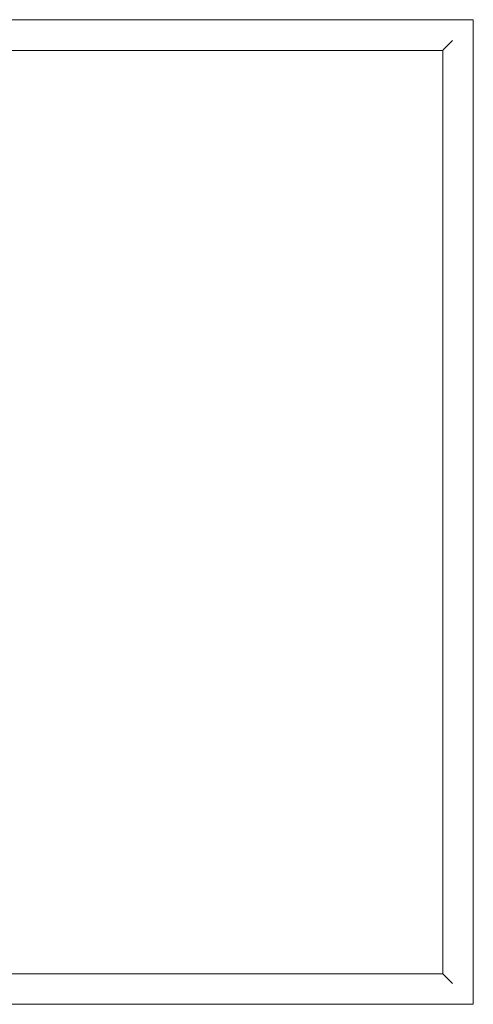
# Model space of a CAD drawing. Header units: millimetres. Extents: x -281 to 121694, y -16481 to 65128.
# Tile 23 of 256: x 14874 to 15289, y 14755 to 15655. Entities that reach past the tile are written whole.
import ezdxf

# ---------------------------------------------------------------- set-up
doc = ezdxf.new("R2010")
doc.units = ezdxf.units.MM
doc.layers.add('A--L$01A__Algemeen', color=7, linetype='Continuous', lineweight=5)
doc.layers.add('A--L82__LosseGebruikersInvent', color=1, linetype='Continuous', lineweight=5)

# ---------------------------------------------------------------- blocks, each defined once
blk = doc.blocks.new('NLRS_82_FU_UN_spoekbak_gen_kad - spoelbak dxbxh 900x1200x957-V356-L_80_ 15')
at = {"layer": 'A--L$01A__Algemeen'}
for p, q in [((-600, 322.68), (-600, -577.32)), ((600, 322.68), (-600, 322.68)), ((-579.27, 301.94), (-573.73, 296.41)), ((572, 294.68), (-572, 294.68)), ((-572, 294.68), (-572, -549.32)), ((-572, 294.68), (-572, -549.32)), ((-572, 294.68), (0, 294.68)), ((-579.27, -556.59), (-573.73, -551.06)), ((-572, -549.32), (572, -549.32)), ((0, -549.32), (-572, -549.32)), ((-600, -577.32), (600, -577.32))]:
    blk.add_line(p, q, dxfattribs=at)
for points in [[(-581.04, 303.71), (-580.81, 303.49), (-580.38, 303.06), (-579.77, 302.45), (-579.43, 302.1), (-579.27, 301.94)], [(-573.73, 296.41), (-573.58, 296.26), (-573.24, 295.91), (-572.64, 295.32), (-572.22, 294.89), (-572, 294.68)], [(-581.04, -558.36), (-580.82, -558.14), (-580.38, -557.71), (-579.77, -557.09), (-579.42, -556.75), (-579.27, -556.59)], [(-573.73, -551.06), (-573.58, -550.9), (-573.24, -550.57), (-572.64, -549.96), (-572.21, -549.54), (-572, -549.32)]]:
    blk.add_open_spline(points, degree=3, dxfattribs=at)

msp = doc.modelspace()

# ---------------------------------------------------------------- block references
at = {"layer": 'A--L82__LosseGebruikersInvent', "rotation": 180}
msp.add_blockref('NLRS_82_FU_UN_spoekbak_gen_kad - spoelbak dxbxh 900x1200x957-V356-L_80_ 15', (14689.16, 15077.19), dxfattribs=at)

doc.saveas('drawing.dxf')
